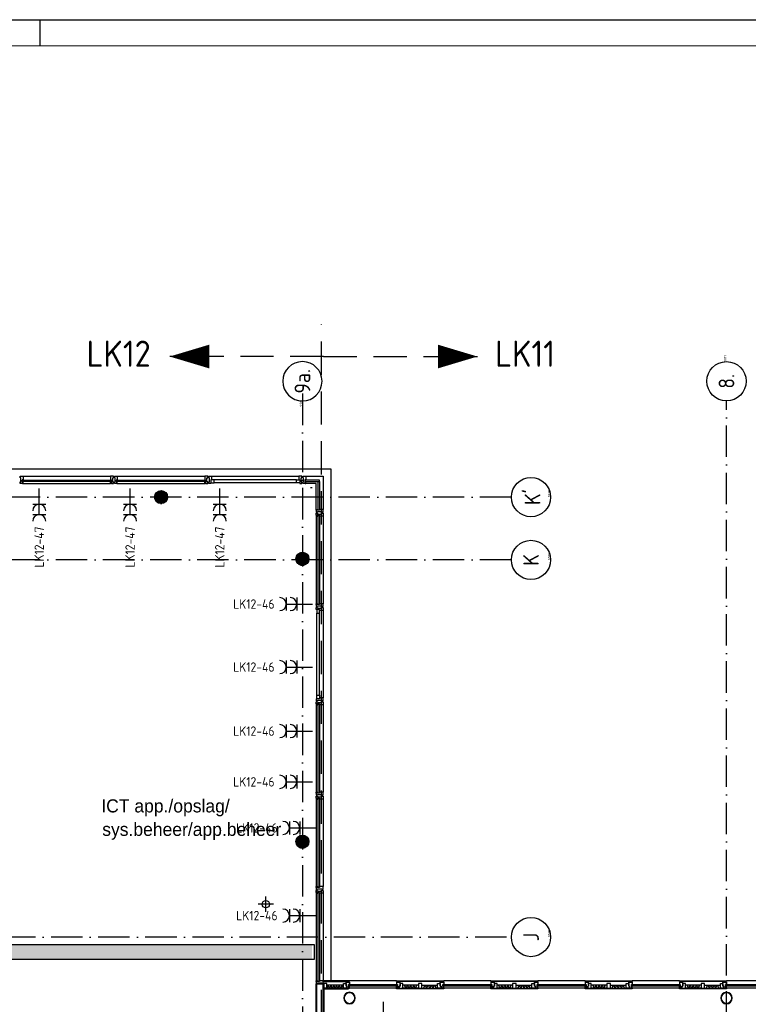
# Model space of a CAD drawing. Header units: millimetres. Extents: x 84333 to 241285, y -2244 to 84291.
# Tile 50 of 74: x 167818 to 181735, y 65492 to 84291. Entities that reach past the tile are written whole.
import ezdxf
from ezdxf.enums import TextEntityAlignment as Align

# ---------------------------------------------------------------- set-up
doc = ezdxf.new("R2010")
doc.units = ezdxf.units.MM
doc.header["$LTSCALE"] = 100
for name, pattern in [('CENTER2', [1.125, 0.75, -0.125, 0.125, -0.125]), ('DASHDOT', [9, 6, -1.5, 0, -1.5]), ('HIDDEN', [9.525, 6.35, -3.175]), ('SMALL_DASH', [1.5, 0.5, -1])]:
    doc.linetypes.add(name, pattern=pattern)
doc.layers.get('0').update_dxf_attribs({"linetype": 'CONTINUOUS'})
for name, color, linetype in [('AFDELING', 4, 'CONTINUOUS'), ('AL$7----_STRAMIEN', 1, 'DASHDOT'), ('AL21----_BUITENWAND', 4, 'CONTINUOUS'), ('AL21K---_ISOLATIE', 1, 'CONTINUOUS'), ('AL22----_BINNENWAND', 7, 'CONTINUOUS'), ('AL28----_KONSTRUKTIE', 3, 'CONTINUOUS'), ('AL31----_BUITENKOZ', 7, 'CONTINUOUS'), ('ALN-----_BLOCKNAAM', 2, 'CONTINUOUS'), ('ALXAA---_GEWBETON', 12, 'CONTINUOUS'), ('ALXOU---_GLAS', 7, 'CONTINUOUS'), ('BOUW', 8, 'CONTINUOUS'), ('EB63103-_ATTRIB', 2, 'CONTINUOUS'), ('EL63103-_LICHT-WCD230V', 3, 'CONTINUOUS'), ('EL6441--_DATACOM', 3, 'CONTINUOUS'), ('KABELGGOOT1', 8, 'CONTINUOUS'), ('LIJN025', 10, 'CONTINUOUS'), ('LIJN050', 90, 'CONTINUOUS'), ('LIJN070', 130, 'CONTINUOUS'), ('MV-BINNENBESTRATING', 1, 'CONTINUOUS'), ('MV-STAALKOLOM', 1, 'CONTINUOUS'), ('TEKST25', 10, 'CONTINUOUS'), ('TEKST35', 50, 'CONTINUOUS'), ('TEKST50', 90, 'CONTINUOUS'), ('wandgoot bestaand', 30, 'CONTINUOUS')]:
    doc.layers.add(name, color=color, linetype=linetype)
doc.styles.add('1_8', font='ISO', dxfattribs={"height": 1.8})
doc.styles.add('BURO-025', font='BUROFONT.shx', dxfattribs={"height": 250})
doc.styles.add('ISO', font='ISO.shx')
doc.styles.add('MAATVOERING', font='iso.shx')
doc.styles.add('ROMAND', font='romand')
doc.styles.get("Standard").update_dxf_attribs({"font": 'iso.shx'})
doc.styles.add('TECHNIC', font='technic_.ttf')

# ---------------------------------------------------------------- blocks, each defined once
blk = doc.blocks.new('A0-GE')
at = {"layer": 'LIJN025'}
blk.add_line((775, 836), (775, 841), dxfattribs=at)
blk.add_lwpolyline([(1500, 841), (1500, 0), (0, 0), (0, 841)], close=True, dxfattribs=at)
at = {"layer": 'LIJN050', "const_width": 0.2}
blk.add_lwpolyline([(1495, 836), (25, 836), (25, 5), (1495, 5)], close=True, dxfattribs=at)
at = {"layer": 'TEKST25', "style": 'ROMAND', "width": 2.899115}
blk.add_attdef('STATUS', text='', height=2.5, dxfattribs=at).set_placement((1454, 71.5), (1493, 71.5), align=Align.FIT)
at = {"layer": 'TEKST25', "style": 'ISO'}
for tag, p in [('E', (1455.25, 66)), ('NAAM-E', (1466.75, 66)), ('DATUM-E', (1485, 66)), ('D', (1455.25, 61)), ('NAAM-D', (1466.75, 61)), ('DATUM-D', (1485, 61)), ('C', (1455.25, 56)), ('NAAM-C', (1466.75, 56)), ('DATUM-C', (1485, 56)), ('B', (1455.25, 51)), ('NAAM-B', (1466.75, 51)), ('DATUM-B', (1485, 51)), ('A', (1455.25, 46)), ('NAAM-A', (1466.75, 46)), ('DATUM-A', (1485, 46))]:
    blk.add_attdef(tag, text='', height=2.5, dxfattribs=at).set_placement(p, align=Align.CENTER)
for tag, p in [('DATUM', (1332.75, 36.25)), ('SCHAAL', (1368, 36.25)), ('GETEKEND', (1398.25, 36.25)), ('GECONTOL.', (1433, 36.25)), ('FORMAAT', (1463.25, 28.25))]:
    blk.add_attdef(tag, p, '', height=2.5, dxfattribs=at)
at = {"layer": 'TEKST35', "style": 'ISO'}
for tag, p in [('PROJECT', (1334.5, 72.5)), ('PLAATS', (1334.5, 63.5)), ('INSTALLATIE-REGEL1', (1334.5, 52.5)), ('INSTALLATIE-REGEL2', (1334.5, 43.5))]:
    blk.add_attdef(tag, p, '', height=4, dxfattribs=at)
blk.add_attdef('PROJ.NR.', text='', height=4, dxfattribs=at).set_placement((1481, 23), align=Align.CENTER)
at = {"layer": 'TEKST50', "style": 'ISO'}
blk.add_attdef('FILE-NAAM', text='', height=5, dxfattribs=at).set_placement((1473.5, 7.5), align=Align.CENTER)
blk = doc.blocks.new('ES3W2A')
for p, q in [((1.25, 2), (-1.25, 2)), ((0, 2), (0, -3)), ((1.25, 0), (-1.25, 0))]:
    blk.add_line(p, q)
for centre in [(0, 3.25), (0, 1.25)]:
    blk.add_arc(centre, 1.25, 180, 0)
at = {"style": '1_8'}
for tag, flags, p in [('VERMOGEN', 9, (-2.5, 5)), ('GROEP', 8, (0, 5)), ('SCHAK', 8, (2.5, 5)), ('GELIJK', 9, (5, 5)), ('KAST', 9, (7, 5)), ('TAL', 8, (2.5, 5))]:
    blk.add_attdef(tag, text='', height=1.8, rotation=90, dxfattribs=dict(at, flags=flags)).set_placement(p, align=Align.MIDDLE_CENTER)
at = {"style": '1_8', "width": 0.7, "flags": 8}
blk.add_attdef('DOEL', text='', height=1.8, rotation=90, dxfattribs=at).set_placement((-2.5, 5), align=Align.MIDDLE_LEFT)
at = {"style": '1_8', "flags": 9}
blk.add_attdef('M_CODE', text='', height=1.8, dxfattribs=at).set_placement((0, 0), align=Align.MIDDLE_CENTER)
blk = doc.blocks.new('DEMARKATIE1EB')
at = {"layer": 'LIJN050'}
for points in [[(-51532, 66397, 0, 453, 0), (-50777, 66397, 453, 453, 0)], [(-45654, 66397, 0, 453, 0), (-46409, 66397, 453, 453, 0)]]:
    blk.add_lwpolyline(points, format="xyseb", dxfattribs=at)
at = {"layer": 'LIJN070', "linetype": 'HIDDEN'}
for p, q in [((-48632, 23187), (-48632, 67006)), ((-48595, 66397), (-51532, 66397)), ((-48591, 66397), (-45654, 66397))]:
    blk.add_line(p, q, dxfattribs=at)
at = {"layer": 'TEKST50', "style": 'MAATVOERING'}
for s, p in [('LK12', (-53120, 66201)), ('LK11', (-45316, 66201))]:
    blk.add_text(s, height=500, dxfattribs=at).set_placement(p)
blk = doc.blocks.new('1011')
at = {"layer": 'AL$7----_STRAMIEN', "color": 7, "linetype": 'Continuous'}
blk.add_circle((-750, 0), 750, dxfattribs=at)
at = {"layer": 'AL$7----_STRAMIEN', "color": 3, "linetype": 'Continuous'}
blk.add_attdef('STR-NAAM', text='', height=600, rotation=360, dxfattribs=at).set_placement((-750, 0), align=Align.MIDDLE)
at = {"layer": 'ALN-----_BLOCKNAAM', "linetype": 'Continuous'}
blk.add_text('1011', height=100, dxfattribs=at).set_placement((0, 0))
blk = doc.blocks.new('1010')
at = {"layer": 'AL$7----_STRAMIEN', "color": 7, "linetype": 'Continuous'}
blk.add_circle((0, 750), 750, dxfattribs=at)
at = {"layer": 'AL$7----_STRAMIEN', "color": 3, "linetype": 'Continuous'}
blk.add_attdef('STR-NAAM', text='', height=600, rotation=360, dxfattribs=at).set_placement((0, 750), align=Align.MIDDLE)
at = {"layer": 'ALN-----_BLOCKNAAM', "linetype": 'Continuous'}
blk.add_text('1010', height=100, dxfattribs=at).set_placement((0, 0))
blk = doc.blocks.new('A$C13e6995e')
at = {"layer": 'ALXAA---_GEWBETON'}
h = blk.add_hatch(dxfattribs=at)
h.set_pattern_fill('GEWPBET', color=8, scale=100, style=0)
h.set_pattern_definition([(8e-14, (-61415.227, 42696.753), (-3e-14, 20), [])])
edge = h.paths.add_edge_path()
edge.add_arc((88885, 76241), 125, 0, 360)
h = blk.add_hatch(dxfattribs=at)
h.set_pattern_fill('GEWPBET', color=8, scale=100, style=0)
h.set_pattern_definition([(8e-14, (-61415.227, 37296.753), (-3e-14, 20), [])])
edge = h.paths.add_edge_path()
edge.add_arc((88885, 70841), 125, 0, 360)
at = {"layer": 'KABELGGOOT1'}
h = blk.add_hatch(dxfattribs=at)
h.set_pattern_fill('DOTS', color=256, scale=40, style=0)
h.set_pattern_definition([(8e-14, (39793.956, 199192.7), (31.75, 63.5), [0, -63.5])])
h.paths.add_polyline_path([(71625, 68866), (71625, 68602), (89068, 68602), (89068, 68866)])
at = {"layer": 'AL$7----_STRAMIEN', "color": 1}
for p, q in [((92876, 77420), (52674, 77420)), ((92876, 76220), (52674, 76220)), ((92785, 69020), (52585, 69020))]:
    blk.add_line(p, q, dxfattribs=at)
for points in [[(88885, 79395), (88885, 40820)], [(96985, 43082), (96985, 79257)]]:
    blk.add_lwpolyline(points, dxfattribs=at)
at = {"layer": 'AL21----_BUITENWAND', "color": 8}
for p, q in [((55945, 77960), (89425, 77960)), ((89425, 77960), (89425, 68185))]:
    blk.add_line(p, q, dxfattribs=at)
at = {"layer": 'AL21K---_ISOLATIE', "color": 8, "linetype": 'Continuous'}
for p, q in [((89377, 68104), (89351, 68044)), ((89668, 68104), (89351, 68104)), ((89404, 68044), (89377, 68104)), ((89430, 68104), (89404, 68044)), ((89457, 68044), (89430, 68104)), ((89483, 68104), (89457, 68044)), ((89509, 68044), (89483, 68104)), ((89536, 68104), (89509, 68044)), ((89562, 68044), (89536, 68104)), ((89589, 68104), (89562, 68044)), ((89615, 68044), (89589, 68104)), ((89642, 68104), (89615, 68044)), ((89668, 68044), (89642, 68104)), ((91101, 68104), (90802, 68104)), ((90862, 68044), (90832, 68104)), ((90832, 68104), (90858, 68044)), ((90892, 68104), (90862, 68044)), ((90922, 68044), (90892, 68104)), ((90952, 68104), (90922, 68044)), ((90982, 68044), (90952, 68104)), ((91012, 68104), (90982, 68044)), ((91042, 68044), (91012, 68104)), ((91071, 68104), (91042, 68044)), ((91046, 68044), (91071, 68104)), ((91168, 68104), (91468, 68104)), ((91224, 68104), (91198, 68044)), ((91198, 68044), (91228, 68104)), ((91228, 68104), (91258, 68044)), ((91258, 68044), (91288, 68104)), ((91288, 68104), (91318, 68044)), ((91318, 68044), (91348, 68104)), ((91348, 68104), (91378, 68044)), ((91378, 68044), (91408, 68104)), ((91408, 68104), (91438, 68044)), ((91438, 68044), (91412, 68104)), ((92901, 68104), (92602, 68104)), ((92662, 68044), (92632, 68104)), ((92632, 68104), (92658, 68044)), ((92692, 68104), (92662, 68044)), ((92722, 68044), (92692, 68104)), ((92752, 68104), (92722, 68044)), ((92782, 68044), (92752, 68104)), ((92812, 68104), (92782, 68044)), ((92842, 68044), (92812, 68104)), ((92871, 68104), (92842, 68044)), ((92846, 68044), (92871, 68104)), ((92968, 68104), (93268, 68104)), ((93024, 68104), (92998, 68044)), ((92998, 68044), (93028, 68104)), ((93028, 68104), (93058, 68044)), ((93058, 68044), (93088, 68104)), ((93088, 68104), (93118, 68044)), ((93118, 68044), (93148, 68104)), ((93148, 68104), (93178, 68044)), ((93178, 68044), (93208, 68104)), ((93208, 68104), (93238, 68044)), ((93238, 68044), (93212, 68104)), ((94701, 68104), (94402, 68104)), ((94462, 68044), (94432, 68104)), ((94432, 68104), (94458, 68044)), ((94492, 68104), (94462, 68044)), ((94522, 68044), (94492, 68104)), ((94552, 68104), (94522, 68044)), ((94582, 68044), (94552, 68104)), ((94612, 68104), (94582, 68044)), ((94642, 68044), (94612, 68104)), ((94671, 68104), (94642, 68044)), ((94646, 68044), (94671, 68104)), ((94768, 68104), (95068, 68104)), ((94824, 68104), (94798, 68044)), ((94798, 68044), (94828, 68104)), ((94828, 68104), (94858, 68044)), ((94858, 68044), (94888, 68104)), ((94888, 68104), (94918, 68044)), ((94918, 68044), (94948, 68104)), ((94948, 68104), (94978, 68044)), ((94978, 68044), (95008, 68104)), ((95008, 68104), (95038, 68044)), ((95038, 68044), (95012, 68104)), ((96501, 68104), (96202, 68104)), ((96262, 68044), (96232, 68104)), ((96232, 68104), (96258, 68044)), ((96292, 68104), (96262, 68044)), ((96322, 68044), (96292, 68104)), ((96352, 68104), (96322, 68044)), ((96382, 68044), (96352, 68104)), ((96412, 68104), (96382, 68044)), ((96442, 68044), (96412, 68104)), ((96471, 68104), (96442, 68044)), ((96446, 68044), (96471, 68104)), ((96568, 68104), (96868, 68104)), ((96624, 68104), (96598, 68044)), ((96598, 68044), (96628, 68104)), ((96628, 68104), (96658, 68044)), ((96658, 68044), (96688, 68104)), ((96688, 68104), (96718, 68044)), ((96718, 68044), (96748, 68104)), ((96748, 68104), (96778, 68044)), ((96778, 68044), (96808, 68104)), ((96808, 68104), (96838, 68044)), ((96838, 68044), (96812, 68104)), ((89668, 68044), (89351, 68044)), ((91101, 68044), (90802, 68044)), ((91168, 68044), (91468, 68044)), ((92901, 68044), (92602, 68044)), ((92968, 68044), (93268, 68044)), ((94701, 68044), (94402, 68044)), ((94768, 68044), (95068, 68044)), ((96501, 68044), (96202, 68044)), ((96568, 68044), (96868, 68044))]:
    blk.add_line(p, q, dxfattribs=at)
at = {"layer": 'AL22----_BINNENWAND', "color": 8}
for p, q in [((89145, 69995), (89145, 69845)), ((89145, 57320), (89145, 68129)), ((89145, 68129), (89295, 68129)), ((89295, 68129), (89295, 57320))]:
    blk.add_line(p, q, dxfattribs=at)
at = {"layer": 'AL22----_BINNENWAND', "color": 8, "linetype": 'Continuous'}
for p, q in [((89160, 57320), (89160, 68129)), ((89280, 57320), (89280, 68129))]:
    blk.add_line(p, q, dxfattribs=at)
at = {"layer": 'AL28----_KONSTRUKTIE', "color": 8}
for centre in [(86185, 77420), (88885, 76241), (88885, 70841)]:
    blk.add_circle(centre, 125, dxfattribs=at)
for centre, radius, start, end in [((89785, 67855), 110, 0, 180), ((89785, 67855), 102, 0, 180), ((96985, 67855), 110, 0, 180), ((96985, 67855), 102, 0, 180), ((89785, 67855), 110, 180, 0), ((89785, 67855), 102, 180, 0), ((96985, 67855), 110, 180, 0), ((96985, 67855), 102, 180, 0)]:
    blk.add_arc(centre, radius, start, end, dxfattribs=at)
at = {"layer": 'AL31----_BUITENKOZ', "color": 8, "linetype": 'Continuous'}
for p, q in [((83494, 77813), (83494, 77819)), ((83494, 77819), (83513, 77819)), ((83494, 77800), (83494, 77813)), ((83494, 77790), (83494, 77800)), ((83494, 77800), (83494, 77800)), ((83508, 77790), (83494, 77790)), ((83494, 77700), (83494, 77710)), ((83494, 77710), (83508, 77710)), ((83494, 77686), (83494, 77700)), ((83494, 77700), (83494, 77700)), ((83494, 77680), (83494, 77686)), ((83533, 77680), (83494, 77680)), ((83508, 77710), (83508, 77790)), ((83513, 77819), (83550, 77819)), ((83550, 77747), (83533, 77747)), ((83533, 77747), (83533, 77680)), ((83533, 77717), (83533, 77685)), ((83550, 77717), (83533, 77717)), ((83533, 77685), (83538, 77685)), ((83538, 77685), (83538, 77680)), ((83538, 77680), (83550, 77680)), ((83550, 77819), (83550, 77812)), ((83550, 77812), (83550, 77808)), ((83550, 77808), (83550, 77800)), ((83550, 77800), (83550, 77747)), ((83550, 77680), (83550, 77717)), ((85257, 77819), (85220, 77819)), ((85220, 77819), (85220, 77812)), ((85220, 77812), (85220, 77808)), ((85220, 77808), (85220, 77800)), ((85220, 77800), (85220, 77747)), ((85220, 77747), (85237, 77747)), ((85220, 77680), (85220, 77717)), ((85220, 77717), (85237, 77717)), ((85232, 77680), (85220, 77680)), ((85237, 77685), (85232, 77685)), ((85232, 77685), (85232, 77680)), ((85237, 77747), (85237, 77680)), ((85237, 77717), (85237, 77685)), ((85237, 77680), (85276, 77680)), ((85276, 77819), (85257, 77819)), ((85262, 77710), (85262, 77790)), ((85262, 77790), (85276, 77790)), ((85276, 77710), (85262, 77710)), ((85276, 77813), (85276, 77819)), ((85276, 77799), (85276, 77813)), ((85276, 77790), (85276, 77799)), ((85276, 77799), (85276, 77799)), ((85276, 77700), (85276, 77710)), ((85276, 77686), (85276, 77700)), ((85276, 77700), (85276, 77700)), ((85276, 77680), (85276, 77686)), ((85294, 77813), (85294, 77819)), ((85294, 77819), (85313, 77819)), ((85294, 77800), (85294, 77813)), ((85294, 77790), (85294, 77800)), ((85294, 77800), (85294, 77800)), ((85308, 77790), (85294, 77790)), ((85294, 77700), (85294, 77710)), ((85294, 77710), (85308, 77710)), ((85294, 77686), (85294, 77700)), ((85294, 77700), (85294, 77700)), ((85294, 77680), (85294, 77686)), ((85333, 77680), (85294, 77680)), ((85308, 77710), (85308, 77790)), ((85313, 77819), (85350, 77819)), ((85350, 77747), (85333, 77747)), ((85333, 77747), (85333, 77680)), ((85333, 77717), (85333, 77685)), ((85350, 77717), (85333, 77717)), ((85333, 77685), (85338, 77685)), ((85338, 77685), (85338, 77680)), ((85338, 77680), (85350, 77680)), ((85350, 77819), (85350, 77812)), ((85350, 77812), (85350, 77808)), ((85350, 77808), (85350, 77800)), ((85350, 77800), (85350, 77747)), ((85350, 77680), (85350, 77717)), ((87057, 77819), (87020, 77819)), ((87020, 77819), (87020, 77812)), ((87020, 77812), (87020, 77808)), ((87020, 77808), (87020, 77800)), ((87020, 77800), (87020, 77747)), ((87020, 77747), (87037, 77747)), ((87020, 77680), (87020, 77717)), ((87020, 77717), (87037, 77717)), ((87032, 77680), (87020, 77680)), ((87037, 77685), (87032, 77685)), ((87032, 77685), (87032, 77680)), ((87037, 77747), (87037, 77680)), ((87037, 77717), (87037, 77685)), ((87037, 77680), (87076, 77680)), ((87076, 77819), (87057, 77819)), ((87062, 77710), (87062, 77790)), ((87062, 77790), (87076, 77790)), ((87076, 77710), (87062, 77710)), ((87076, 77813), (87076, 77819)), ((87076, 77799), (87076, 77813)), ((87076, 77790), (87076, 77799)), ((87076, 77799), (87076, 77799)), ((87076, 77700), (87076, 77710)), ((87076, 77686), (87076, 77700)), ((87076, 77700), (87076, 77700)), ((87076, 77680), (87076, 77686)), ((87094, 77813), (87094, 77819)), ((87094, 77819), (87113, 77819)), ((87094, 77800), (87094, 77813)), ((87094, 77790), (87094, 77800)), ((87094, 77800), (87094, 77800)), ((87108, 77790), (87094, 77790)), ((87094, 77700), (87094, 77710)), ((87094, 77710), (87108, 77710)), ((87094, 77686), (87094, 77700)), ((87094, 77700), (87094, 77700)), ((87094, 77680), (87094, 77686)), ((87133, 77680), (87094, 77680)), ((87108, 77710), (87108, 77790)), ((87113, 77819), (87150, 77819)), ((87150, 77747), (87133, 77747)), ((87133, 77747), (87133, 77680)), ((87133, 77747), (87133, 77693)), ((87200, 77747), (87133, 77747)), ((87133, 77693), (87200, 77693)), ((87150, 77819), (87150, 77812)), ((87150, 77812), (87150, 77808)), ((87150, 77808), (87150, 77800)), ((87150, 77800), (87150, 77747)), ((87200, 77693), (87200, 77747)), ((88770, 77693), (88770, 77747)), ((88770, 77747), (88837, 77747)), ((88837, 77693), (88770, 77693)), ((88857, 77819), (88820, 77819)), ((88820, 77819), (88820, 77812)), ((88820, 77812), (88820, 77808)), ((88820, 77808), (88820, 77800)), ((88820, 77800), (88820, 77747)), ((88820, 77747), (88837, 77747)), ((88837, 77747), (88837, 77680)), ((88837, 77747), (88837, 77693)), ((88837, 77680), (88876, 77680)), ((88876, 77819), (88857, 77819)), ((88862, 77710), (88862, 77790)), ((88862, 77790), (88876, 77790)), ((88876, 77710), (88862, 77710)), ((88876, 77813), (88876, 77819)), ((88876, 77799), (88876, 77813)), ((88876, 77790), (88876, 77799)), ((88876, 77799), (88876, 77799)), ((88876, 77700), (88876, 77710)), ((88876, 77686), (88876, 77700)), ((88876, 77700), (88876, 77700)), ((88876, 77680), (88876, 77686)), ((88894, 77813), (88894, 77819)), ((88894, 77819), (88913, 77819)), ((88894, 77799), (88894, 77813)), ((88894, 77790), (88894, 77799)), ((88894, 77799), (88894, 77799)), ((88908, 77790), (88894, 77790)), ((88894, 77700), (88894, 77710)), ((88894, 77710), (88908, 77710)), ((88894, 77686), (88894, 77700)), ((88894, 77700), (88894, 77700)), ((88894, 77680), (88894, 77686)), ((88933, 77680), (88894, 77680)), ((88908, 77710), (88908, 77790)), ((88913, 77819), (88950, 77819)), ((88950, 77747), (88933, 77747)), ((88933, 77747), (88933, 77680)), ((88933, 77717), (88933, 77685)), ((88950, 77717), (88933, 77717)), ((88933, 77685), (88938, 77685)), ((88938, 77685), (88938, 77680)), ((88938, 77680), (88950, 77680)), ((88950, 77819), (88950, 77812)), ((88950, 77812), (88950, 77808)), ((88950, 77808), (88950, 77800)), ((88950, 77800), (88950, 77747)), ((88950, 77680), (88950, 77717)), ((89145, 77173), (89145, 77185)), ((89145, 77185), (89182, 77185)), ((89150, 77173), (89145, 77173)), ((89145, 77168), (89145, 77129)), ((89212, 77168), (89145, 77168)), ((89145, 77129), (89151, 77129)), ((89145, 77072), (89145, 77111)), ((89145, 77111), (89151, 77111)), ((89150, 77168), (89150, 77173)), ((89182, 77168), (89150, 77168)), ((89151, 77129), (89165, 77129)), ((89151, 77111), (89165, 77111)), ((89165, 77129), (89165, 77129)), ((89165, 77129), (89174, 77129)), ((89165, 77111), (89165, 77111)), ((89165, 77111), (89175, 77111)), ((89174, 77129), (89174, 77143)), ((89174, 77143), (89254, 77143)), ((89175, 77111), (89175, 77097)), ((89175, 77097), (89255, 77097)), ((89182, 77185), (89182, 77168)), ((89265, 77185), (89212, 77185)), ((89212, 77185), (89212, 77168)), ((89254, 77143), (89254, 77129)), ((89254, 77129), (89264, 77129)), ((89255, 77097), (89255, 77111)), ((89255, 77111), (89264, 77111)), ((89264, 77129), (89264, 77129)), ((89264, 77129), (89278, 77129)), ((89264, 77111), (89264, 77111)), ((89264, 77111), (89278, 77111)), ((89273, 77185), (89265, 77185)), ((89277, 77185), (89273, 77185)), ((89284, 77185), (89277, 77185)), ((89278, 77129), (89284, 77129)), ((89278, 77111), (89284, 77111)), ((89284, 77148), (89284, 77185)), ((89284, 77129), (89284, 77148)), ((89284, 77111), (89284, 77092)), ((89284, 77092), (89284, 77055)), ((89212, 77072), (89145, 77072)), ((89150, 77067), (89145, 77067)), ((89145, 77067), (89145, 77055)), ((89145, 77055), (89182, 77055)), ((89182, 77072), (89150, 77072)), ((89150, 77072), (89150, 77067)), ((89182, 77055), (89182, 77072)), ((89212, 77055), (89212, 77072)), ((89265, 77055), (89212, 77055)), ((89273, 77055), (89265, 77055)), ((89277, 77055), (89273, 77055)), ((89284, 77055), (89277, 77055)), ((89145, 75373), (89145, 75385)), ((89145, 75385), (89182, 75385)), ((89150, 75373), (89145, 75373)), ((89145, 75368), (89145, 75329)), ((89212, 75368), (89145, 75368)), ((89145, 75329), (89151, 75329)), ((89145, 75272), (89145, 75311)), ((89145, 75311), (89151, 75311)), ((89212, 75272), (89145, 75272)), ((89150, 75368), (89150, 75373)), ((89182, 75368), (89150, 75368)), ((89151, 75329), (89165, 75329)), ((89151, 75311), (89165, 75311)), ((89212, 75272), (89158, 75272)), ((89158, 75272), (89158, 75205)), ((89158, 75205), (89212, 75205)), ((89165, 75329), (89165, 75329)), ((89165, 75329), (89175, 75329)), ((89165, 75311), (89165, 75311)), ((89165, 75311), (89174, 75311)), ((89174, 75311), (89174, 75297)), ((89174, 75297), (89254, 75297)), ((89175, 75329), (89175, 75343)), ((89175, 75343), (89255, 75343)), ((89182, 75385), (89182, 75368)), ((89265, 75385), (89212, 75385)), ((89212, 75385), (89212, 75368)), ((89212, 75255), (89212, 75272)), ((89212, 75205), (89212, 75272)), ((89265, 75255), (89212, 75255)), ((89254, 75297), (89254, 75311)), ((89254, 75311), (89264, 75311)), ((89255, 75343), (89255, 75329)), ((89255, 75329), (89264, 75329)), ((89264, 75329), (89264, 75329)), ((89264, 75329), (89278, 75329)), ((89264, 75311), (89264, 75311)), ((89264, 75311), (89278, 75311)), ((89273, 75385), (89265, 75385)), ((89273, 75255), (89265, 75255)), ((89277, 75385), (89273, 75385)), ((89277, 75255), (89273, 75255)), ((89284, 75385), (89277, 75385)), ((89284, 75255), (89277, 75255)), ((89278, 75329), (89284, 75329)), ((89278, 75311), (89284, 75311)), ((89284, 75348), (89284, 75385)), ((89284, 75329), (89284, 75348)), ((89284, 75311), (89284, 75292)), ((89284, 75292), (89284, 75255)), ((89145, 73568), (89145, 73529)), ((89212, 73568), (89145, 73568)), ((89145, 73529), (89151, 73529)), ((89145, 73472), (89145, 73511)), ((89145, 73511), (89151, 73511)), ((89151, 73529), (89165, 73529)), ((89151, 73511), (89165, 73511)), ((89158, 73568), (89158, 73635)), ((89158, 73635), (89212, 73635)), ((89212, 73568), (89158, 73568)), ((89165, 73529), (89165, 73529)), ((89165, 73529), (89175, 73529)), ((89165, 73511), (89165, 73511)), ((89165, 73511), (89175, 73511)), ((89175, 73529), (89175, 73543)), ((89175, 73543), (89255, 73543)), ((89175, 73511), (89175, 73497)), ((89212, 73635), (89212, 73568)), ((89265, 73585), (89212, 73585)), ((89212, 73585), (89212, 73568)), ((89255, 73543), (89255, 73529)), ((89255, 73529), (89264, 73529)), ((89255, 73497), (89255, 73511)), ((89255, 73511), (89264, 73511)), ((89264, 73529), (89264, 73529)), ((89264, 73529), (89278, 73529)), ((89264, 73511), (89264, 73511)), ((89264, 73511), (89278, 73511)), ((89273, 73585), (89265, 73585)), ((89277, 73585), (89273, 73585)), ((89284, 73585), (89277, 73585)), ((89278, 73529), (89284, 73529)), ((89278, 73511), (89284, 73511)), ((89284, 73548), (89284, 73585)), ((89284, 73529), (89284, 73548)), ((89284, 73511), (89284, 73492)), ((89212, 73472), (89145, 73472)), ((89150, 73467), (89145, 73467)), ((89145, 73467), (89145, 73455)), ((89145, 73455), (89182, 73455)), ((89182, 73472), (89150, 73472)), ((89150, 73472), (89150, 73467)), ((89175, 73497), (89255, 73497)), ((89182, 73455), (89182, 73472)), ((89212, 73455), (89212, 73472)), ((89265, 73455), (89212, 73455)), ((89273, 73455), (89265, 73455)), ((89277, 73455), (89273, 73455)), ((89284, 73455), (89277, 73455)), ((89284, 73492), (89284, 73455)), ((89145, 71773), (89145, 71785)), ((89145, 71785), (89182, 71785)), ((89150, 71773), (89145, 71773)), ((89145, 71768), (89145, 71729)), ((89212, 71768), (89145, 71768)), ((89145, 71729), (89151, 71729)), ((89145, 71672), (89145, 71711)), ((89145, 71711), (89151, 71711)), ((89212, 71672), (89145, 71672)), ((89150, 71667), (89145, 71667)), ((89145, 71667), (89145, 71655)), ((89145, 71655), (89182, 71655)), ((89150, 71768), (89150, 71773)), ((89182, 71768), (89150, 71768)), ((89182, 71672), (89150, 71672)), ((89150, 71672), (89150, 71667)), ((89151, 71729), (89165, 71729)), ((89151, 71711), (89165, 71711)), ((89165, 71729), (89165, 71729)), ((89165, 71729), (89175, 71729)), ((89165, 71711), (89165, 71711)), ((89165, 71711), (89175, 71711)), ((89175, 71729), (89175, 71743)), ((89175, 71743), (89255, 71743)), ((89175, 71711), (89175, 71697)), ((89175, 71697), (89255, 71697)), ((89182, 71785), (89182, 71768)), ((89182, 71655), (89182, 71672)), ((89265, 71785), (89212, 71785)), ((89212, 71785), (89212, 71768)), ((89212, 71655), (89212, 71672)), ((89265, 71655), (89212, 71655)), ((89255, 71743), (89255, 71729)), ((89255, 71729), (89264, 71729)), ((89255, 71697), (89255, 71711)), ((89255, 71711), (89264, 71711)), ((89264, 71729), (89264, 71729)), ((89264, 71729), (89278, 71729)), ((89264, 71711), (89264, 71711)), ((89264, 71711), (89278, 71711)), ((89273, 71785), (89265, 71785)), ((89273, 71655), (89265, 71655)), ((89277, 71785), (89273, 71785)), ((89277, 71655), (89273, 71655)), ((89284, 71785), (89277, 71785)), ((89284, 71655), (89277, 71655)), ((89278, 71729), (89284, 71729)), ((89278, 71711), (89284, 71711)), ((89284, 71748), (89284, 71785)), ((89284, 71729), (89284, 71748)), ((89284, 71711), (89284, 71692)), ((89284, 71692), (89284, 71655)), ((89145, 69973), (89145, 69985)), ((89145, 69985), (89182, 69985)), ((89150, 69973), (89145, 69973)), ((89145, 69968), (89145, 69929)), ((89212, 69968), (89145, 69968)), ((89150, 69968), (89150, 69973)), ((89182, 69968), (89150, 69968)), ((89175, 69929), (89175, 69943)), ((89175, 69943), (89255, 69943)), ((89182, 69985), (89182, 69968)), ((89265, 69985), (89212, 69985)), ((89212, 69985), (89212, 69968)), ((89255, 69943), (89255, 69929)), ((89273, 69985), (89265, 69985)), ((89277, 69985), (89273, 69985)), ((89284, 69985), (89277, 69985)), ((89284, 69948), (89284, 69985)), ((89284, 69929), (89284, 69948)), ((89145, 69929), (89151, 69929)), ((89145, 69872), (89145, 69911)), ((89145, 69911), (89151, 69911)), ((89212, 69872), (89145, 69872)), ((89150, 69867), (89145, 69867)), ((89145, 69867), (89145, 69855)), ((89145, 69855), (89182, 69855)), ((89182, 69872), (89150, 69872)), ((89150, 69872), (89150, 69867)), ((89151, 69929), (89165, 69929)), ((89151, 69911), (89165, 69911)), ((89165, 69929), (89165, 69929)), ((89165, 69929), (89175, 69929)), ((89165, 69911), (89165, 69911)), ((89165, 69911), (89175, 69911)), ((89175, 69911), (89175, 69897)), ((89175, 69897), (89255, 69897)), ((89182, 69855), (89182, 69872)), ((89212, 69855), (89212, 69872)), ((89265, 69855), (89212, 69855)), ((89255, 69929), (89264, 69929)), ((89255, 69897), (89255, 69911)), ((89255, 69911), (89264, 69911)), ((89264, 69929), (89264, 69929)), ((89264, 69929), (89278, 69929)), ((89264, 69911), (89264, 69911)), ((89264, 69911), (89278, 69911)), ((89273, 69855), (89265, 69855)), ((89277, 69855), (89273, 69855)), ((89284, 69855), (89277, 69855)), ((89278, 69929), (89284, 69929)), ((89278, 69911), (89284, 69911)), ((89284, 69911), (89284, 69892)), ((89284, 69892), (89284, 69855)), ((89145, 68173), (89145, 68185)), ((89145, 68185), (89182, 68185)), ((89150, 68173), (89145, 68173)), ((89145, 68168), (89145, 68129)), ((89212, 68168), (89145, 68168)), ((89145, 68129), (89151, 68129)), ((89150, 68168), (89150, 68173)), ((89182, 68168), (89150, 68168)), ((89151, 68129), (89165, 68129)), ((89165, 68129), (89165, 68129)), ((89165, 68129), (89175, 68129)), ((89175, 68129), (89175, 68143)), ((89175, 68143), (89255, 68143)), ((89182, 68185), (89182, 68168)), ((89265, 68185), (89212, 68185)), ((89212, 68185), (89212, 68168)), ((89255, 68143), (89255, 68129)), ((89255, 68129), (89264, 68129)), ((89264, 68129), (89264, 68129)), ((89264, 68129), (89278, 68129)), ((89273, 68185), (89265, 68185)), ((89277, 68185), (89273, 68185)), ((89284, 68185), (89277, 68185)), ((89278, 68129), (89284, 68129)), ((89284, 68148), (89284, 68185)), ((89284, 68129), (89284, 68148))]:
    blk.add_line(p, q, dxfattribs=at)
at = {"layer": 'AL31----_BUITENKOZ', "color": 8}
for p, q in [((83550, 77819), (85220, 77819)), ((83550, 77680), (85220, 77680)), ((85350, 77819), (87020, 77819)), ((85350, 77680), (87020, 77680)), ((87150, 77819), (88820, 77819)), ((88770, 77747), (87200, 77747)), ((88770, 77693), (87200, 77693)), ((88950, 77819), (89284, 77819)), ((89145, 77680), (88950, 77680)), ((89145, 77185), (89145, 77680)), ((89284, 77819), (89284, 77185)), ((89145, 77055), (89145, 75385)), ((89284, 77055), (89284, 75385)), ((89158, 73635), (89158, 75205)), ((89212, 73635), (89212, 75205)), ((89284, 75255), (89284, 73585)), ((89145, 73455), (89145, 71785)), ((89284, 73455), (89284, 71785)), ((89145, 71655), (89145, 69985)), ((89284, 71655), (89284, 69985)), ((89145, 69855), (89145, 68185)), ((89284, 69855), (89284, 68185)), ((89284, 68185), (89284, 68173)), ((89785, 68185), (89284, 68185)), ((89284, 68173), (89785, 68173)), ((89284, 68134), (89284, 68044)), ((89351, 68134), (89284, 68134)), ((89351, 68044), (89351, 68134)), ((89668, 68134), (89718, 68134)), ((89668, 68044), (89668, 68134)), ((89718, 68079), (89718, 68158)), ((89718, 68158), (89785, 68158)), ((89718, 68134), (89718, 68079)), ((89718, 68079), (89735, 68079)), ((89735, 68079), (89718, 68079)), ((89732, 68158), (89732, 68173)), ((89732, 68173), (89775, 68173)), ((89775, 68158), (89732, 68158)), ((89735, 68079), (89735, 68044)), ((89735, 68044), (89735, 68079)), ((89785, 68113), (89768, 68113)), ((89768, 68113), (89768, 68044)), ((89768, 68083), (89768, 68044)), ((89785, 68083), (89768, 68083)), ((89775, 68173), (89775, 68158)), ((89785, 68173), (89785, 68185)), ((90685, 68185), (89785, 68185)), ((89785, 68158), (89785, 68113)), ((89785, 68044), (89785, 68083)), ((90685, 68173), (90685, 68185)), ((90685, 68185), (91585, 68185)), ((91585, 68173), (90685, 68173)), ((90752, 68158), (90685, 68158)), ((90685, 68158), (90685, 68113)), ((90685, 68113), (90702, 68113)), ((90685, 68044), (90685, 68083)), ((90685, 68083), (90702, 68083)), ((90738, 68173), (90695, 68173)), ((90695, 68173), (90695, 68158)), ((90695, 68158), (90738, 68158)), ((90702, 68113), (90702, 68044)), ((90702, 68083), (90702, 68044)), ((90752, 68079), (90735, 68079)), ((90735, 68079), (90735, 68044)), ((90735, 68044), (90735, 68079)), ((90735, 68079), (90752, 68079)), ((90738, 68158), (90738, 68173)), ((90752, 68079), (90752, 68158)), ((90802, 68134), (90752, 68134)), ((90752, 68134), (90752, 68079)), ((90802, 68044), (90802, 68134)), ((91168, 68134), (91101, 68134)), ((91101, 68134), (91101, 68044)), ((91168, 68044), (91168, 68134)), ((91468, 68044), (91468, 68134)), ((91468, 68134), (91518, 68134)), ((91518, 68079), (91518, 68158)), ((91518, 68158), (91585, 68158)), ((91518, 68134), (91518, 68079)), ((91535, 68079), (91518, 68079)), ((91518, 68079), (91535, 68079)), ((91532, 68158), (91532, 68173)), ((91532, 68173), (91575, 68173)), ((91575, 68158), (91532, 68158)), ((91535, 68044), (91535, 68079)), ((91535, 68079), (91535, 68044)), ((91585, 68113), (91568, 68113)), ((91568, 68113), (91568, 68044)), ((91568, 68083), (91568, 68044)), ((91585, 68083), (91568, 68083)), ((91575, 68173), (91575, 68158)), ((91585, 68185), (91585, 68173)), ((92485, 68185), (91585, 68185)), ((91585, 68158), (91585, 68113)), ((91585, 68044), (91585, 68083)), ((92485, 68173), (92485, 68185)), ((92485, 68185), (93385, 68185)), ((93385, 68173), (92485, 68173)), ((92552, 68158), (92485, 68158)), ((92485, 68158), (92485, 68113)), ((92485, 68113), (92502, 68113)), ((92485, 68044), (92485, 68083)), ((92485, 68083), (92502, 68083)), ((92538, 68173), (92495, 68173)), ((92495, 68173), (92495, 68158)), ((92495, 68158), (92538, 68158)), ((92502, 68113), (92502, 68044)), ((92502, 68083), (92502, 68044)), ((92535, 68044), (92535, 68079)), ((92535, 68079), (92552, 68079)), ((92552, 68079), (92535, 68079)), ((92535, 68079), (92535, 68044)), ((92538, 68158), (92538, 68173)), ((92552, 68079), (92552, 68158)), ((92602, 68134), (92552, 68134)), ((92552, 68134), (92552, 68079)), ((92602, 68044), (92602, 68134)), ((92968, 68134), (92901, 68134)), ((92901, 68134), (92901, 68044)), ((92968, 68044), (92968, 68134)), ((93268, 68044), (93268, 68134)), ((93268, 68134), (93318, 68134)), ((93318, 68079), (93318, 68158)), ((93318, 68158), (93385, 68158)), ((93318, 68134), (93318, 68079)), ((93335, 68079), (93318, 68079)), ((93318, 68079), (93335, 68079)), ((93332, 68158), (93332, 68173)), ((93332, 68173), (93375, 68173)), ((93375, 68158), (93332, 68158)), ((93335, 68044), (93335, 68079)), ((93335, 68079), (93335, 68044)), ((93385, 68113), (93368, 68113)), ((93368, 68113), (93368, 68044)), ((93368, 68083), (93368, 68044)), ((93385, 68083), (93368, 68083)), ((93375, 68173), (93375, 68158)), ((93385, 68185), (93385, 68173)), ((94285, 68185), (93385, 68185)), ((93385, 68158), (93385, 68113)), ((93385, 68044), (93385, 68083)), ((94285, 68173), (94285, 68185)), ((94285, 68185), (95185, 68185)), ((95185, 68173), (94285, 68173)), ((94352, 68158), (94285, 68158)), ((94285, 68158), (94285, 68113)), ((94285, 68113), (94302, 68113)), ((94285, 68044), (94285, 68083)), ((94285, 68083), (94302, 68083)), ((94338, 68173), (94295, 68173)), ((94295, 68173), (94295, 68158)), ((94295, 68158), (94338, 68158)), ((94302, 68113), (94302, 68044)), ((94302, 68083), (94302, 68044)), ((94352, 68079), (94335, 68079)), ((94335, 68079), (94335, 68044)), ((94335, 68044), (94335, 68079)), ((94335, 68079), (94352, 68079)), ((94338, 68158), (94338, 68173)), ((94352, 68079), (94352, 68158)), ((94402, 68134), (94352, 68134)), ((94352, 68134), (94352, 68079)), ((94402, 68044), (94402, 68134)), ((94768, 68134), (94701, 68134)), ((94701, 68134), (94701, 68044)), ((94768, 68044), (94768, 68134)), ((95068, 68044), (95068, 68134)), ((95068, 68134), (95118, 68134)), ((95118, 68079), (95118, 68158)), ((95118, 68158), (95185, 68158)), ((95118, 68134), (95118, 68079)), ((95118, 68079), (95135, 68079)), ((95135, 68079), (95118, 68079)), ((95132, 68158), (95132, 68173)), ((95132, 68173), (95175, 68173)), ((95175, 68158), (95132, 68158)), ((95135, 68079), (95135, 68044)), ((95135, 68044), (95135, 68079)), ((95185, 68113), (95168, 68113)), ((95168, 68113), (95168, 68044)), ((95168, 68083), (95168, 68044)), ((95185, 68083), (95168, 68083)), ((95175, 68173), (95175, 68158)), ((96085, 68185), (95185, 68185)), ((95185, 68185), (95185, 68173)), ((95185, 68158), (95185, 68113)), ((95185, 68044), (95185, 68083)), ((96085, 68173), (96085, 68185)), ((96085, 68185), (96985, 68185)), ((96985, 68173), (96085, 68173)), ((96152, 68158), (96085, 68158)), ((96085, 68158), (96085, 68113)), ((96085, 68113), (96102, 68113)), ((96085, 68044), (96085, 68083)), ((96085, 68083), (96102, 68083)), ((96138, 68173), (96095, 68173)), ((96095, 68173), (96095, 68158)), ((96095, 68158), (96138, 68158)), ((96102, 68113), (96102, 68044)), ((96102, 68083), (96102, 68044)), ((96152, 68079), (96135, 68079)), ((96135, 68079), (96135, 68044)), ((96135, 68044), (96135, 68079)), ((96135, 68079), (96152, 68079)), ((96138, 68158), (96138, 68173)), ((96152, 68079), (96152, 68158)), ((96202, 68134), (96152, 68134)), ((96152, 68134), (96152, 68079)), ((96202, 68044), (96202, 68134)), ((96568, 68134), (96501, 68134)), ((96501, 68134), (96501, 68044)), ((96568, 68044), (96568, 68134)), ((96868, 68044), (96868, 68134)), ((96868, 68134), (96918, 68134)), ((96918, 68079), (96918, 68158)), ((96918, 68158), (96985, 68158)), ((96918, 68134), (96918, 68079)), ((96918, 68079), (96935, 68079)), ((96935, 68079), (96918, 68079)), ((96932, 68158), (96932, 68173)), ((96932, 68173), (96975, 68173)), ((96975, 68158), (96932, 68158)), ((96935, 68079), (96935, 68044)), ((96935, 68044), (96935, 68079)), ((96985, 68113), (96968, 68113)), ((96968, 68113), (96968, 68044)), ((96968, 68083), (96968, 68044)), ((96985, 68083), (96968, 68083)), ((96975, 68173), (96975, 68158)), ((96985, 68185), (96985, 68173)), ((97885, 68185), (96985, 68185)), ((96985, 68158), (96985, 68113)), ((96985, 68044), (96985, 68083)), ((89284, 68044), (89351, 68044)), ((89768, 68044), (89295, 68044)), ((89295, 68044), (89295, 68029)), ((89295, 68029), (89768, 68029)), ((89735, 68044), (89668, 68044)), ((89768, 68044), (89735, 68044)), ((89768, 68029), (89768, 68044)), ((89768, 68044), (89785, 68044)), ((90685, 68044), (89785, 68044)), ((90685, 68029), (90685, 68044)), ((90685, 68044), (91585, 68044)), ((90702, 68044), (90685, 68044)), ((91585, 68029), (90685, 68029)), ((90702, 68044), (90735, 68044)), ((90735, 68044), (90802, 68044)), ((91101, 68044), (91168, 68044)), ((91535, 68044), (91468, 68044)), ((91568, 68044), (91535, 68044)), ((91568, 68044), (91585, 68044)), ((91585, 68044), (91585, 68029)), ((92485, 68044), (91585, 68044)), ((92485, 68029), (92485, 68044)), ((92485, 68044), (93385, 68044)), ((92502, 68044), (92485, 68044)), ((93385, 68029), (92485, 68029)), ((92502, 68044), (92535, 68044)), ((92535, 68044), (92602, 68044)), ((92901, 68044), (92968, 68044)), ((93335, 68044), (93268, 68044)), ((93368, 68044), (93335, 68044)), ((93368, 68044), (93385, 68044)), ((93385, 68044), (93385, 68029)), ((94285, 68044), (93385, 68044)), ((94285, 68029), (94285, 68044)), ((94285, 68044), (95185, 68044)), ((94302, 68044), (94285, 68044)), ((95185, 68029), (94285, 68029)), ((94302, 68044), (94335, 68044)), ((94335, 68044), (94402, 68044)), ((94701, 68044), (94768, 68044)), ((95135, 68044), (95068, 68044)), ((95168, 68044), (95135, 68044)), ((95168, 68044), (95185, 68044)), ((96085, 68044), (95185, 68044)), ((95185, 68044), (95185, 68029)), ((96085, 68029), (96085, 68044)), ((96085, 68044), (96985, 68044)), ((96102, 68044), (96085, 68044)), ((96985, 68029), (96085, 68029)), ((96102, 68044), (96135, 68044)), ((96135, 68044), (96202, 68044)), ((96501, 68044), (96568, 68044)), ((96935, 68044), (96868, 68044)), ((96968, 68044), (96935, 68044)), ((96968, 68044), (96985, 68044)), ((96985, 68044), (96985, 68029)), ((97885, 68044), (96985, 68044))]:
    blk.add_line(p, q, dxfattribs=at)
at = {"layer": 'ALXAA---_GEWBETON', "color": 8}
for p, q in [((86065, 77456), (86305, 77456)), ((86073, 77476), (86297, 77476)), ((86085, 77496), (86284, 77496)), ((86105, 77516), (86265, 77516)), ((86138, 77536), (86232, 77536)), ((86060, 77416), (86310, 77416)), ((86061, 77436), (86309, 77436)), ((86062, 77396), (86308, 77396)), ((86068, 77376), (86302, 77376)), ((86078, 77356), (86292, 77356)), ((86093, 77336), (86277, 77336)), ((86116, 77316), (86254, 77316)), ((86172, 77296), (86198, 77296))]:
    blk.add_line(p, q, dxfattribs=at)
at = {"layer": 'ALXOU---_GLAS', "color": 8}
for p, q in [((83535, 77719), (83535, 77745)), ((83535, 77745), (85235, 77745)), ((85235, 77719), (83535, 77719)), ((85235, 77745), (85235, 77719)), ((85335, 77719), (85335, 77745)), ((85335, 77745), (87035, 77745)), ((87035, 77719), (85335, 77719)), ((87035, 77745), (87035, 77719)), ((88935, 77745), (88935, 77719)), ((89210, 77745), (88935, 77745)), ((88935, 77719), (89210, 77719)), ((89184, 77170), (89184, 77719)), ((89184, 77719), (89210, 77719)), ((89210, 77719), (89210, 77745)), ((89210, 77719), (89210, 77170)), ((89210, 77170), (89184, 77170)), ((89184, 75370), (89184, 77070)), ((89184, 77070), (89210, 77070)), ((89210, 77070), (89210, 75370)), ((89210, 75370), (89184, 75370)), ((89184, 71770), (89184, 73470)), ((89184, 73470), (89210, 73470)), ((89210, 73470), (89210, 71770)), ((89210, 71770), (89184, 71770)), ((89184, 69970), (89184, 71670)), ((89184, 71670), (89210, 71670)), ((89210, 71670), (89210, 69970)), ((89210, 69970), (89184, 69970)), ((89184, 68170), (89184, 69870)), ((89184, 69870), (89210, 69870)), ((89210, 69870), (89210, 68170)), ((89210, 68170), (89184, 68170)), ((89768, 68083), (89768, 68113)), ((89768, 68113), (90702, 68113)), ((90702, 68083), (89768, 68083)), ((90702, 68113), (90702, 68083)), ((91568, 68083), (91568, 68113)), ((91568, 68113), (92502, 68113)), ((92502, 68083), (91568, 68083)), ((92502, 68113), (92502, 68083)), ((93368, 68083), (93368, 68113)), ((93368, 68113), (94302, 68113)), ((94302, 68083), (93368, 68083)), ((94302, 68113), (94302, 68083)), ((95168, 68083), (95168, 68113)), ((95168, 68113), (96102, 68113)), ((96102, 68083), (95168, 68083)), ((96102, 68113), (96102, 68083)), ((96968, 68083), (96968, 68113)), ((96968, 68113), (97902, 68113)), ((97902, 68083), (96968, 68083))]:
    blk.add_line(p, q, dxfattribs=at)
at = {"layer": 'KABELGGOOT1'}
for p, q in [((89041, 77605), (89073, 77605)), ((89114, 68870, 3650), (80246, 68870, 3650)), ((89114, 68600, 3650), (89114, 68870, 3650)), ((71685, 68600, 3650), (89114, 68600, 3650))]:
    blk.add_line(p, q, dxfattribs=at)
at = {"layer": 'MV-BINNENBESTRATING', "color": 8}
for p, q in [((88187, 69500), (88187, 69791)), ((88332, 69646), (88042, 69646)), ((90434, 67489), (90434, 67780))]:
    blk.add_line(p, q, dxfattribs=at)
at = {"layer": 'MV-STAALKOLOM', "color": 8}
blk.add_circle((88187, 69646), 70.2, dxfattribs=at)
at = {"layer": 'AL$7----_STRAMIEN', "xscale": 0.5, "yscale": 0.5, "zscale": 0.5, "rotation": 90.00000000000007}
for name, p, values in [('1011', (96985, 80007), {'STR-NAAM': '8.'}), ('1010', (93626, 77420), {'STR-NAAM': "K'"}), ('1010', (93626, 76220), {'STR-NAAM': 'K'}), ('1010', (93626, 69020), {'STR-NAAM': 'J'})]:
    blk.add_blockref(name, p, dxfattribs=at).add_auto_attribs(values)
at = {"layer": 'AL$7----_STRAMIEN'}
ref = blk.add_blockref('1011', (88885, 79257), dxfattribs=dict(at, xscale=-0.5, yscale=0.5, zscale=0.5, rotation=90.00000000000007))
ref.add_attrib('STR-NAAM', '9a.', dxfattribs={"color": 3, "linetype": 'Continuous', "height": 300, "rotation": 90}).set_placement((88885, 79632), align=Align.MIDDLE)
at = {"layer": 'AFDELING', "color": 8, "style": 'TECHNIC'}
for p in [(92219, 54468), (58038, 41625), (88108, 41444)]:
    blk.add_attdef('VIDE', text='', height=500, dxfattribs=at).set_placement(p, align=Align.CENTER)
blk.add_attdef('VIDE', text='', height=500, rotation=90, dxfattribs=at).set_placement((75129, 25766), align=Align.CENTER)
at = {"layer": 'BOUW', "style": 'BURO-025'}
for s, p in [('ICT app./opslag/', (85044, 71399)), ('sys.beheer/app.beheer', (85062, 70951))]:
    blk.add_text(s, height=250, dxfattribs=at).set_placement(p)
blk = doc.blocks.new('*U120')
at = {"color": 0, "linetype": 'SMALL_DASH', "ltscale": 100}
for p, q in [((0, 32, -1100), (12925, 32, -1100)), ((0, -33, -1100), (12925, -33, -1100))]:
    blk.add_line(p, q, dxfattribs=at)
at = {"layer": 'wandgoot bestaand', "color": 2, "linetype": 'CENTER2', "ltscale": 100}
for tag in ['CODE', 'POSITIONCODE', 'SECTIONCODE']:
    blk.add_attdef(tag, (0, 0), '', height=1.8, dxfattribs=at)

msp = doc.modelspace()

# ---------------------------------------------------------------- block references
at = {"xscale": 100, "yscale": 100, "zscale": 100}
msp.add_blockref('A0-GE', (90712, 191), dxfattribs=at)
at = {"layer": 'EL63103-_LICHT-WCD230V'}
ref = msp.add_blockref('ES3W2A', (168191, 75041), dxfattribs=dict(at, xscale=100, yscale=100, zscale=100, rotation=180))
ref.add_attrib('GROEP', 'LK12-47', dxfattribs={"layer": 'EB63103-_ATTRIB', "color": 1, "height": 180, "rotation": 90, "style": '1_8', "flags": 8}).set_placement((168191, 74616), align=Align.MIDDLE_RIGHT)
ref = msp.add_blockref('ES3W2A', (169926, 75041), dxfattribs=dict(at, xscale=100, yscale=100, zscale=100, rotation=180))
ref.add_attrib('GROEP', 'LK12-47', dxfattribs={"layer": 'EB63103-_ATTRIB', "color": 1, "height": 180, "rotation": 90, "style": '1_8', "flags": 8}).set_placement((169926, 74616), align=Align.MIDDLE_RIGHT)
ref = msp.add_blockref('ES3W2A', (171640, 75041), dxfattribs=dict(at, xscale=100, yscale=100, zscale=100, rotation=180))
ref.add_attrib('GROEP', 'LK12-47', dxfattribs={"layer": 'EB63103-_ATTRIB', "color": 1, "height": 180, "rotation": 90, "style": '1_8', "flags": 8}).set_placement((171640, 74616), align=Align.MIDDLE_RIGHT)
ref = msp.add_blockref('ES3W2A', (173111, 73134), dxfattribs=dict(at, xscale=100, yscale=100, zscale=100, rotation=90))
ref.add_attrib('GROEP', 'LK12-46', dxfattribs={"layer": 'EB63103-_ATTRIB', "color": 1, "height": 180, "style": '1_8', "flags": 8}).set_placement((172686, 73134), align=Align.MIDDLE_RIGHT)
ref = msp.add_blockref('ES3W2A', (173111, 71931), dxfattribs=dict(at, xscale=100, yscale=100, zscale=100, rotation=90))
ref.add_attrib('GROEP', 'LK12-46', dxfattribs={"layer": 'EB63103-_ATTRIB', "color": 1, "height": 180, "style": '1_8', "flags": 8}).set_placement((172686, 71931), align=Align.MIDDLE_RIGHT)
ref = msp.add_blockref('ES3W2A', (173111, 70708), dxfattribs=dict(at, xscale=100, yscale=100, zscale=100, rotation=90))
ref.add_attrib('GROEP', 'LK12-46', dxfattribs={"layer": 'EB63103-_ATTRIB', "color": 1, "height": 180, "style": '1_8', "flags": 8}).set_placement((172686, 70708), align=Align.MIDDLE_RIGHT)
ref = msp.add_blockref('ES3W2A', (173111, 69739), dxfattribs=dict(at, xscale=100, yscale=100, zscale=100, rotation=90))
ref.add_attrib('GROEP', 'LK12-46', dxfattribs={"layer": 'EB63103-_ATTRIB', "color": 1, "height": 180, "style": '1_8', "flags": 8}).set_placement((172686, 69739), align=Align.MIDDLE_RIGHT)
ref = msp.add_blockref('ES3W2A', (173169, 68860), dxfattribs=dict(at, xscale=100, yscale=100, zscale=100, rotation=90))
ref.add_attrib('GROEP', 'LK12-46', dxfattribs={"layer": 'EB63103-_ATTRIB', "color": 1, "height": 180, "style": '1_8', "flags": 8}).set_placement((172744, 68860), align=Align.MIDDLE_RIGHT)
ref = msp.add_blockref('ES3W2A', (173169, 67185), dxfattribs=dict(at, xscale=100, yscale=100, zscale=100, rotation=90))
ref.add_attrib('GROEP', 'LK12-46', dxfattribs={"layer": 'EB63103-_ATTRIB', "color": 1, "height": 180, "style": '1_8', "flags": 8}).set_placement((172744, 67185), align=Align.MIDDLE_RIGHT)
at = {"layer": 'EL6441--_DATACOM'}
msp.add_blockref('A$C13e6995e', (84333, -2244), dxfattribs=at)
at = {"layer": 'LIJN070'}
msp.add_blockref('DEMARKATIE1EB', (222215, 11463), dxfattribs=at)
at = {"layer": 'wandgoot bestaand', "linetype": 'SMALL_DASH', "ltscale": 100}
msp.add_blockref('*U120', (160553, 75403, 1100), dxfattribs=at)

doc.saveas('drawing.dxf')
